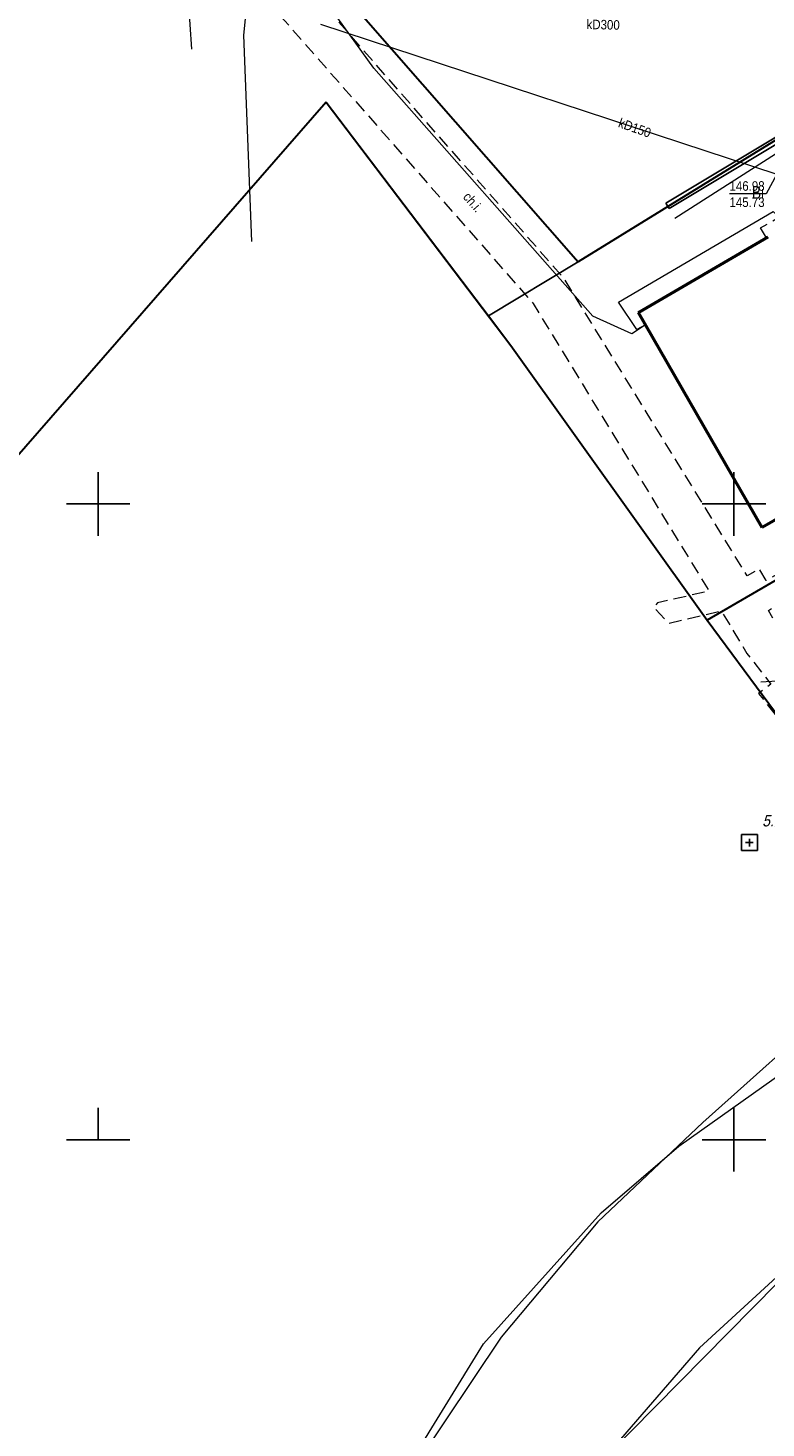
# Model space of a CAD drawing. Header units: metres. Extents: x 5552311 to 5555313, y 5709371 to 5712599.
# Tile 5 of 71: x 5554344 to 5554403, y 5710477 to 5710587. Entities that reach past the tile are written whole.
import ezdxf
from ezdxf.enums import TextEntityAlignment as Align

# ---------------------------------------------------------------- set-up
doc = ezdxf.new("R2010")
doc.units = ezdxf.units.M
doc.header["$MEASUREMENT"] = 0
doc.linetypes.add('1.0_0.5', pattern=[1.5, 1, -0.5])
doc.linetypes.add('1.5_0.5', pattern=[2, 1.5, -0.5])
doc.layers.get('0').update_dxf_attribs({"color": 2, "linetype": 'CONTINUOUS', "lineweight": 5})
for name, color, linetype in [('203-punkt graniczny', 7, 'CONTINUOUS'), ('210-oznaczenie konturu użytku gruntowego', 60, 'CONTINUOUS'), ('218-kontur użytku gruntowego', 60, 'CONTINUOUS'), ('219-działka ewidencyjna', 7, 'CONTINUOUS'), ('312-budynek ewidencyjny', 7, 'CONTINUOUS'), ('chodnik', 7, 'CONTINUOUS'), ('chodnik-Atr17', 7, 'CONTINUOUS'), ('przewód elektroenergetyczny podziemny', 7, 'CONTINUOUS'), ('przewód elektroenergetyczny podziemny - ob. projektowany', 7, 'CONTINUOUS'), ('przewód gazowy', 7, 'CONTINUOUS'), ('przewód kanalizacyjny', 7, 'CONTINUOUS'), ('przewód kanalizacyjny-Atr1', 7, 'CONTINUOUS'), ('przewód telekomunikacyjny podziemny', 7, 'CONTINUOUS'), ('przewód telekomunikacyjny podziemny - ob. projektowany', 7, 'CONTINUOUS'), ('przewód wodociągowy', 7, 'CONTINUOUS'), ('rzedna-Atr2', 7, 'CONTINUOUS'), ('rzedna-Atr3', 7, 'CONTINUOUS'), ('Szczegółowa osnowa geodezyjna pozioma', 7, 'CONTINUOUS'), ('Szczegółowa osnowa geodezyjna pozioma-Atr103', 7, 'CONTINUOUS'), ('Wstawianie ramki sekcyjnej z opisem', 7, 'CONTINUOUS'), ('ściana oporowa (linia)', 7, 'CONTINUOUS')]:
    doc.layers.add(name, color=color, linetype=linetype)
doc.styles.get("Standard").update_dxf_attribs({"font": 'Working1250', "width": 0.75})
doc.linetypes.add('otdn_500', pattern='A,5,0,[21,ksztalty.shx,S=0.5,R=0,X=0,Y=0]', length=5)

# ---------------------------------------------------------------- blocks, each defined once
blk = doc.blocks.new('203')
at = {"linetype": 'Continuous', "lineweight": 0}
h = blk.add_hatch(color=94, dxfattribs=at)
edge = h.paths.add_edge_path()
edge.add_arc((0, 0), 0.045, 0, 360)
blk = doc.blocks.new('OSSP')
at = {"color": 0}
for p, q in [((-0.626, 0.625), (-0.626, -0.625)), ((-0.626, 0.625), (-0.626, -0.625)), ((0.624, 0.625), (-0.626, 0.625)), ((0.624, 0.625), (-0.626, 0.625)), ((0.3, 0), (-0.3, 0)), ((0.3, 0), (-0.3, 0)), ((0, -0.3), (0, 0.3)), ((0, -0.3), (0, 0.3)), ((0.624, -0.625), (0.624, 0.625)), ((0.624, -0.625), (0.624, 0.625)), ((-0.626, -0.625), (0.624, -0.625)), ((-0.626, -0.625), (0.624, -0.625))]:
    blk.add_line(p, q, dxfattribs=at)
blk = doc.blocks.new('RAMKA500K')
at = {"color": 0}
for p, q in [((0, 247.5), (0, 250)), ((0, 250), (2.5, 250)), ((0, 47.5), (0, 52.5)), ((350, 47.5), (350, 52.5)), ((400, 47.5), (400, 52.5)), ((0, 50), (2.5, 50)), ((347.5, 50), (352.5, 50)), ((397.5, 50), (400, 50)), ((0, 0), (0, 2.5)), ((350, 0), (350, 2.5)), ((400, 0), (400, 2.5)), ((0, 0), (2.5, 0)), ((347.5, 0), (352.5, 0)), ((397.5, 0), (400, 0))]:
    blk.add_line(p, q, dxfattribs=at)

msp = doc.modelspace()

# ---------------------------------------------------------------- linework, layer by layer
at = {"layer": '218-kontur użytku gruntowego', "linetype": 'Continuous', "lineweight": 9, "flags": 128}
for points in [[(5554365.87, 5710594.06), (5554387.76, 5710569.04)], [(5554387.76, 5710569.04), (5554365.87, 5710594.06)], [(5554387.76, 5710569.04), (5554410.68, 5710583.18)], [(5554410.68, 5710583.18), (5554387.76, 5710569.04)], [(5554339.09, 5710548.56), (5554367.92, 5710581.61)], [(5554367.92, 5710581.61), (5554380.69, 5710564.8)], [(5554387.76, 5710569.04), (5554380.69, 5710564.8)], [(5554380.69, 5710564.8), (5554387.76, 5710569.04)], [(5554380.69, 5710564.8), (5554382.45, 5710562.47)], [(5554382.45, 5710562.47), (5554397.9, 5710540.87)], [(5554397.9, 5710540.87), (5554434.63, 5710562.21)], [(5554434.63, 5710562.21), (5554397.9, 5710540.87)], [(5554397.9, 5710540.87), (5554413.41, 5710519.89)], [(5554408.21, 5710510.9), (5554397.54, 5710501.36)], [(5554401.49, 5710486.78), (5554421.11, 5710506.67)], [(5554397.54, 5710501.36), (5554389.3, 5710493.54)], [(5554389.3, 5710493.54), (5554381.69, 5710484.46)], [(5554388.06, 5710473.18), (5554401.49, 5710486.78)], [(5554381.69, 5710484.46), (5554375.01, 5710474.47)]]:
    msp.add_lwpolyline(points, dxfattribs=at)
at = {"layer": '219-działka ewidencyjna', "color": 94, "linetype": 'Continuous', "lineweight": 30, "flags": 128}
for points in [[(5554365.87, 5710594.06), (5554387.76, 5710569.04)], [(5554410.68, 5710583.18), (5554387.76, 5710569.04)], [(5554367.92, 5710581.61), (5554339.09, 5710548.56)], [(5554367.92, 5710581.61), (5554382.45, 5710562.47)], [(5554382.45, 5710562.47), (5554397.9, 5710540.87)], [(5554434.63, 5710562.21), (5554397.9, 5710540.87)], [(5554397.9, 5710540.87), (5554413.41, 5710519.89)]]:
    msp.add_lwpolyline(points, dxfattribs=at)
at = {"layer": '312-budynek ewidencyjny', "color": 8, "linetype": 'Continuous', "lineweight": 50, "flags": 128}
for points in [[(5554392.49, 5710565.06), (5554402.68, 5710571.01)], [(5554402.22, 5710548.16), (5554392.49, 5710565.06)], [(5554424.04, 5710560.72), (5554402.22, 5710548.16)]]:
    msp.add_lwpolyline(points, dxfattribs=at)
at = {"layer": 'chodnik', "color": 8, "linetype": '1.0_0.5', "lineweight": 18, "flags": 128}
msp.add_lwpolyline([(5554409.6, 5710545.62), (5554415.1, 5710548.81), (5554424.57, 5710554.26), (5554423.48, 5710556.08), (5554421.45, 5710554.89), (5554419.97, 5710557.46), (5554419.57, 5710558.15), (5554416.73, 5710556.51), (5554417.08, 5710555.92), (5554418.62, 5710553.3), (5554415.59, 5710551.64), (5554414.79, 5710552.95), (5554411.31, 5710550.93), (5554410.54, 5710552.2), (5554410.21, 5710552.76), (5554407.17, 5710551.01), (5554407.6, 5710550.29), (5554409.1, 5710547.77), (5554402.53, 5710543.98), (5554402, 5710544.89), (5554401.03, 5710544.35), (5554386.59, 5710567.79), (5554374.1, 5710581.99), (5554358.19, 5710600.16), (5554356.05, 5710597.82), (5554384.2, 5710565.77), (5554398.04, 5710543.15), (5554393.98, 5710542.22), (5554393.69, 5710541.86), (5554394.87, 5710540.63), (5554399, 5710541.59), (5554401.02, 5710538.25), (5554402.9, 5710535.82), (5554401.94, 5710535.09), (5554403.5, 5710533.11), (5554404.4, 5710533.82), (5554408.42, 5710528.67), (5554407.51, 5710528), (5554409.02, 5710525.97), (5554409.97, 5710526.73), (5554411.75, 5710524.49), (5554416.03, 5710519.11), (5554418.7, 5710520.56), (5554418.31, 5710521.08), (5554416.25, 5710523.69), (5554414.24, 5710526.31), (5554408.62, 5710533.5), (5554406.48, 5710536.28), (5554403.82, 5710539.7), (5554402.71, 5710541.62)], close=True, dxfattribs=at)
at = {"layer": 'przewód elektroenergetyczny podziemny', "color": 1, "linetype": 'Continuous', "lineweight": 18, "flags": 128}
for points in [[(5554393.05, 5710564.09), (5554391.96, 5710563.37), (5554388.89, 5710564.78), (5554371.69, 5710584.28), (5554364.73, 5710593.96), (5554364.87, 5710603.25), (5554374.89, 5710620.4), (5554380.87, 5710627.93)], [(5554393.05, 5710564.09), (5554392.36, 5710563.71), (5554390.93, 5710565.88), (5554403.08, 5710572.99), (5554410.09, 5710566.64)]]:
    msp.add_lwpolyline(points, dxfattribs=at)
at = {"layer": 'przewód elektroenergetyczny podziemny - ob. projektowany', "color": 1, "linetype": '1.5_0.5', "lineweight": 18, "flags": 128}
msp.add_lwpolyline([(5554423.33, 5710543.07), (5554422.87, 5710543.61), (5554407.43, 5710537.46), (5554406.5, 5710536.2), (5554402.12, 5710535.99)], dxfattribs=at)
at = {"layer": 'przewód gazowy', "color": 40, "linetype": 'Continuous', "lineweight": 18, "flags": 128}
msp.add_lwpolyline([(5554458.63, 5710544.72), (5554458.1, 5710544.34), (5554451.6, 5710539.31), (5554451.16, 5710539.12), (5554449.01, 5710537.31), (5554447.71, 5710535.78), (5554439.6, 5710531.12), (5554415.09, 5710517.86), (5554410.42, 5710514.68), (5554410.59, 5710513.89), (5554417.1, 5710505.78), (5554418.98, 5710503.33), (5554408.77, 5710494.17), (5554397.3, 5710483.62), (5554390.23, 5710475.47)], dxfattribs=at)
msp.add_lwpolyline([(5554458.63, 5710544.72), (5554458.1, 5710544.34), (5554451.6, 5710539.31), (5554451.16, 5710539.12), (5554449.01, 5710537.31), (5554447.71, 5710535.78), (5554439.6, 5710531.12), (5554415.09, 5710517.86), (5554410.42, 5710514.68), (5554410.59, 5710513.89), (5554417.1, 5710505.78), (5554418.98, 5710503.33), (5554408.77, 5710494.17), (5554397.3, 5710483.62), (5554390.23, 5710475.47)], dxfattribs=at)
at = {"layer": 'przewód kanalizacyjny', "color": 34, "linetype": 'Continuous', "lineweight": 18, "flags": 128}
for points in [[(5554370.58, 5710619.9), (5554356.3, 5710601.32), (5554357.34, 5710585.77)], [(5554367.47, 5710587.74), (5554403.36, 5710575.94), (5554406.73, 5710564.57)]]:
    msp.add_lwpolyline(points, dxfattribs=at)
at = {"layer": 'przewód telekomunikacyjny podziemny', "color": 30, "linetype": 'Continuous', "lineweight": 18, "flags": 128}
msp.add_lwpolyline([(5554374.01, 5710454.75), (5554369.95, 5710464.56), (5554368.86, 5710465.36), (5554380.31, 5710483.95), (5554389.55, 5710494.24), (5554395.67, 5710499.5), (5554427.9, 5710522.38), (5554455.78, 5710532.81), (5554483.92, 5710541.5), (5554524.38, 5710553.96), (5554539.21, 5710559.79), (5554555.97, 5710566.98), (5554585.2, 5710580.72), (5554598.19, 5710584.52), (5554607.28, 5710586.33), (5554615.01, 5710584.66), (5554643.84, 5710573.06)], dxfattribs=at)
at = {"layer": 'przewód telekomunikacyjny podziemny - ob. projektowany', "color": 30, "linetype": '1.5_0.5', "lineweight": 18, "flags": 128}
msp.add_lwpolyline([(5554402.56, 5710570.94), (5554402.1, 5710571.71), (5554420.13, 5710582.26), (5554421.53, 5710580.28)], dxfattribs=at)
at = {"layer": 'przewód wodociągowy', "color": 5, "linetype": 'Continuous', "lineweight": 18, "flags": 128}
for points in [[(5554362.09, 5710570.64), (5554361.46, 5710586.88), (5554364.78, 5710620.13), (5554365.8, 5710629.72)], [(5554395.35, 5710572.49), (5554409.29, 5710581.4), (5554414.3, 5710577.71)]]:
    msp.add_lwpolyline(points, dxfattribs=at)
at = {"layer": 'rzedna-Atr2', "color": 8, "lineweight": 5, "flags": 128}
msp.add_lwpolyline([(5554403.36, 5710575.94), (5554402.54, 5710574.4), (5554399.65, 5710574.4)], dxfattribs=at)
at = {"layer": 'ściana oporowa (linia)', "color": 8, "linetype": 'otdn_500'}
msp.add_line((5554410.63, 5710583.26), (5554394.65, 5710573.65), dxfattribs=at)
at = {"layer": 'ściana oporowa (linia)', "color": 8}
msp.add_line((5554410.89, 5710582.84), (5554394.91, 5710573.23), dxfattribs=at)
at = {"layer": 'ściana oporowa (linia)', "color": 8, "linetype": 'Continuous'}
for p, q in [((5554394.78, 5710573.44), (5554394.65, 5710573.65)), ((5554394.91, 5710573.23), (5554394.78, 5710573.44))]:
    msp.add_line(p, q, dxfattribs=at)

# ---------------------------------------------------------------- block references
at = {"layer": '203-punkt graniczny', "color": 8, "linetype": 'Continuous', "lineweight": 18}
for p in [(5554367.92, 5710581.61), (5554387.76, 5710569.04), (5554382.45, 5710562.47), (5554397.9, 5710540.87)]:
    msp.add_blockref('203', p, dxfattribs=at)
at = {"layer": 'Szczegółowa osnowa geodezyjna pozioma', "color": 8, "linetype": 'Continuous', "lineweight": 18}
msp.add_blockref('OSSP', (5554401.22, 5710523.37), dxfattribs=at)
at = {"layer": 'Wstawianie ramki sekcyjnej z opisem', "color": 8, "linetype": 'Continuous', "lineweight": 13}
for p in [(5554000, 5710500), (5554000, 5710500), (5554000, 5710500), (5554000, 5710500), (5554400, 5710500), (5554400, 5710500), (5554400, 5710500), (5554400, 5710500), (5554400, 5710250), (5554400, 5710250), (5554400, 5710250), (5554400, 5710250)]:
    msp.add_blockref('RAMKA500K', p, dxfattribs=at)

# ---------------------------------------------------------------- texts
at = {"layer": '210-oznaczenie konturu użytku gruntowego', "linetype": 'Continuous', "lineweight": 18, "width": 0.79}
msp.add_text('Bi', height=1, dxfattribs=at).set_placement((5554401.42, 5710574))
at = {"layer": 'chodnik-Atr17', "color": 8, "width": 0.9}
msp.add_text('ch.i.', height=0.75, rotation=311.293, dxfattribs=at).set_placement((5554378.64, 5710574.11))
at = {"layer": 'przewód kanalizacyjny-Atr1', "color": 34, "width": 0.9}
for s, rotation, p in [('kD300', 358.665, (5554388.41, 5710587.73)), ('kD150', 340.486, (5554390.97, 5710580.02))]:
    msp.add_text(s, height=0.75, rotation=rotation, dxfattribs=at).set_placement(p, align=Align.MIDDLE_LEFT)
at = {"layer": 'rzedna-Atr2', "color": 34, "lineweight": 5, "width": 0.9}
msp.add_text('146.98', height=0.75, dxfattribs=at).set_placement((5554399.65, 5710574.41), align=Align.BOTTOM_LEFT)
at = {"layer": 'rzedna-Atr3', "color": 34, "lineweight": 5, "width": 0.9}
msp.add_text('145.73', height=0.75, dxfattribs=at).set_placement((5554399.65, 5710573.13), align=Align.BOTTOM_LEFT)
at = {"layer": 'Szczegółowa osnowa geodezyjna pozioma-Atr103', "color": 8, "oblique": 15, "width": 0.9}
msp.add_text('5.158.27.1.11832', height=0.9, dxfattribs=at).set_placement((5554402.22, 5710524.37), align=Align.BOTTOM_LEFT)

doc.saveas('drawing.dxf')
